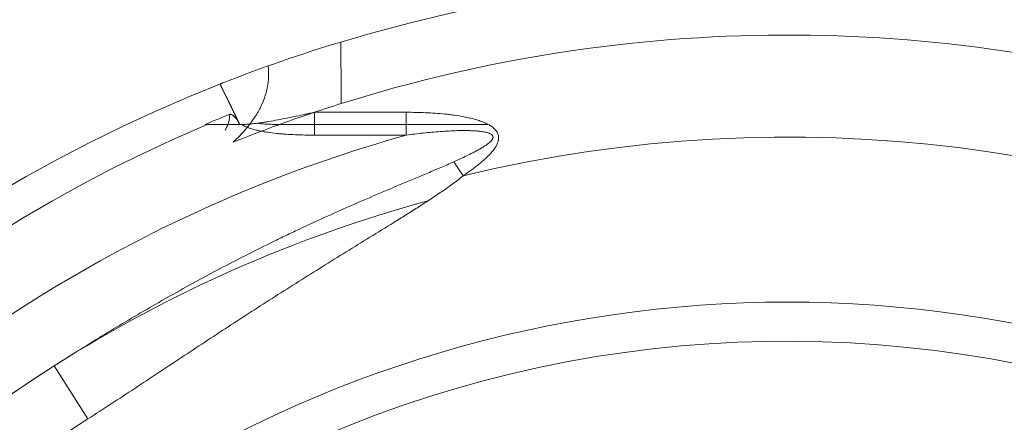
# Model space of a CAD drawing. Header units: millimetres. Extents: x 51337 to 61814, y -21781 to -12277.
# Tile 252 of 256: x 59190 to 59274, y -20621 to -20587. Entities that reach past the tile are written whole.
import ezdxf

# ---------------------------------------------------------------- set-up
doc = ezdxf.new("R2010")
doc.units = ezdxf.units.MM
doc.header["$LTSCALE"] = 0.3175
doc.layers.add('1轮廓实线层', color=7, linetype='Continuous', lineweight=18)

msp = doc.modelspace()

# ---------------------------------------------------------------- linework, layer by layer
at = {"layer": '1轮廓实线层'}
for p, q in [((59215.16923, -20594.53606), (59222.96929, -20594.53606)), ((59215.16924, -20594.53606), (59215.16924, -20596.4741)), ((59222.96929, -20594.53606), (59222.96929, -20596.4741)), ((59206.06285, -20595.5698), (59208.94771, -20595.5698)), ((59222.96929, -20595.5698), (59212.32593, -20595.5698)), ((59229.91747, -20595.5698), (59222.96929, -20595.5698)), ((59222.96929, -20596.4741), (59215.16924, -20596.4741)), ((59227.80495, -20599.92189), (59226.99255, -20598.74183)), ((59193.08538, -20616.06769), (59195.94379, -20620.56654))]:
    msp.add_line(p, q, dxfattribs=at)
for centre, radius, start, end in [((59255.29339, -20713.97664), 131, 90, 106.8097109), ((59255.29339, -20713.97664), 131, 72.9200227, 90), ((59255.29339, -20713.97664), 126, 72.9200227, 107.477523), ((59255.29339, -20713.97664), 131, 106.8097109, 111.4087324), ((59255.29339, -20713.97664), 131, 111.4089979, 195.2952895), ((59255.29339, -20713.97664), 126, 107.477523, 108.5689505), ((59255.29339, -20713.97664), 126, 108.5689505, 111.9024925), ((59255.29339, -20711.55409), 126, 112.9992146, 195.2952895), ((59255.29339, -20712.0386), 120, 105.6266319, 195.8396374), ((59255.29339, -20713.97664), 117.32051, 300.7584308, 103.5504853), ((59255.29339, -20713.97664), 116, 105.2363796, 122.4304845), ((59255.29339, -20713.97664), 103.32342, 56.6053122, 123.3946878), ((59255.29339, -20713.97664), 100, 39.174341, 129.1690367), ((59255.29339, -20713.97664), 116, 122.4304845, 196.1062633), ((59255.29339, -20713.97664), 116, 122.4304845, 195.8396374), ((59255.29339, -20713.97664), 110.66987, 122.4304845, 205.6561683)]:
    msp.add_arc(centre, radius, start, end, dxfattribs=at)
for points, knots in [([(59217.4516, -20593.79345), (59217.45009, -20593.606), (59217.44709, -20593.23325), (59217.44413, -20592.86473), (59217.44192, -20592.58995), (59217.44119, -20592.49863), (59217.44009, -20592.36206), (59217.43972, -20592.31657), (59217.43899, -20592.2259), (59217.43863, -20592.18084), (59217.43683, -20591.95691), (59217.43402, -20591.60732), (59217.43135, -20591.27478), (59217.42874, -20590.95092), (59217.42747, -20590.7933), (59217.42501, -20590.4873), (59217.42267, -20590.19632), (59217.42057, -20589.93461), (59217.41858, -20589.68768), (59217.41765, -20589.5716), (59217.41656, -20589.43619), (59217.41635, -20589.40955), (59217.41593, -20589.35748), (59217.41531, -20589.28125), (59217.41475, -20589.21058), (59217.41367, -20589.07654), (59217.41303, -20588.99691), (59217.4119, -20588.85713), (59217.41142, -20588.79699), (59217.41092, -20588.73448), (59217.41082, -20588.72261), (59217.41064, -20588.70017), (59217.41039, -20588.6686), (59217.41018, -20588.64322), (59217.40984, -20588.60067), (59217.4097, -20588.58321), (59217.40964, -20588.57519), (59217.40963, -20588.57427), (59217.40963, -20588.57397), (59217.40963, -20588.57399), (59217.40963, -20588.57408)], [0, 0, 0, 0, 0.06975315, 0.1395063, 0.1395063, 0.17438287, 0.17438287, 0.19182116, 0.19182116, 0.20925945, 0.20925945, 0.2790126, 0.34876575, 0.34876575, 0.4185189, 0.4185189, 0.48827205, 0.5580252, 0.5580252, 0.62777835, 0.62777835, 0.64521663, 0.64521663, 0.66265492, 0.6975315, 0.6975315, 0.76728465, 0.76728465, 0.8370378, 0.8370378, 0.85447608, 0.85447608, 0.87191437, 0.90679095, 0.90679095, 0.9765441, 0.9765441, 0.99398238, 0.99398238, 1, 1, 1, 1]), ([(59208.29187, -20597.07129), (59208.40243, -20596.96523), (59208.51332, -20596.85644), (59208.73006, -20596.63758), (59208.83677, -20596.5268), (59209.15125, -20596.1899), (59209.55556, -20595.7286), (59209.92139, -20595.23624), (59210.26259, -20594.724), (59210.42176, -20594.45609), (59210.84501, -20593.62994), (59211.05475, -20593.05234), (59211.29328, -20591.8431), (59211.32066, -20591.22803), (59211.25185, -20590.62112)], [0, 0, 0, 0, 0.06280584, 0.06280584, 0.1256168, 0.1256168, 0.25123873, 0.37686066, 0.37686066, 0.50248259, 0.50248259, 0.75372645, 0.75372645, 1, 1, 1, 1]), ([(59207.47454, -20592.01646), (59207.44931, -20592.02632), (59207.41343, -20592.04036), (59207.3651, -20592.05931), (59207.33961, -20592.06931), (59207.32239, -20592.07607), (59207.31513, -20592.07892), (59207.30833, -20592.08159), (59207.30224, -20592.08398), (59207.29713, -20592.08597), (59207.29228, -20592.08786), (59207.28755, -20592.0897), (59207.28293, -20592.0915), (59207.27484, -20592.09465), (59207.26432, -20592.09879), (59207.25268, -20592.10355), (59207.24199, -20592.10826), (59207.23232, -20592.11308), (59207.22376, -20592.1182), (59207.2164, -20592.12384), (59207.21034, -20592.13027), (59207.20572, -20592.13775), (59207.20265, -20592.14663), (59207.20127, -20592.15723), (59207.20175, -20592.16996), (59207.20425, -20592.18521), (59207.20893, -20592.20343), (59207.21599, -20592.22509), (59207.22562, -20592.25068), (59207.23803, -20592.28071), (59207.25342, -20592.31574), (59207.27203, -20592.35632), (59207.29407, -20592.40303), (59207.31261, -20592.44156), (59207.32551, -20592.46814), (59207.33135, -20592.48016), (59207.33736, -20592.4925), (59207.34354, -20592.50515), (59207.34989, -20592.51813), (59207.35641, -20592.53143), (59207.3631, -20592.54506), (59207.36996, -20592.55904), (59207.37701, -20592.57335), (59207.38423, -20592.58801), (59207.39163, -20592.60302), (59207.39921, -20592.61839), (59207.40698, -20592.63413), (59207.41494, -20592.65023), (59207.42308, -20592.6667), (59207.43142, -20592.68355), (59207.43994, -20592.70079), (59207.44866, -20592.71841), (59207.45758, -20592.73642), (59207.4667, -20592.75484), (59207.47601, -20592.77365), (59207.48553, -20592.79287), (59207.49525, -20592.81251), (59207.50518, -20592.83256), (59207.51532, -20592.85303), (59207.52566, -20592.87393), (59207.53622, -20592.89527), (59207.54699, -20592.91703), (59207.55797, -20592.93924), (59207.56917, -20592.96189), (59207.58059, -20592.985), (59207.59223, -20593.00855), (59207.60409, -20593.03257), (59207.61617, -20593.05705), (59207.62848, -20593.08199), (59207.64102, -20593.10741), (59207.65378, -20593.1333), (59207.66677, -20593.15967), (59207.67999, -20593.18653), (59207.69345, -20593.21387), (59207.70714, -20593.2417), (59207.72107, -20593.27003), (59207.73523, -20593.29885), (59207.74963, -20593.32818), (59207.76427, -20593.35801), (59207.77915, -20593.38835), (59207.79427, -20593.41921), (59207.80964, -20593.45058), (59207.82524, -20593.48246), (59207.8411, -20593.51487), (59207.8572, -20593.5478), (59207.87355, -20593.58126), (59207.89014, -20593.61524), (59207.90699, -20593.64976), (59207.92408, -20593.68481), (59207.94143, -20593.7204), (59207.95902, -20593.75652), (59207.97687, -20593.79318), (59207.99497, -20593.83039), (59208.01332, -20593.86813), (59208.03193, -20593.90643), (59208.05079, -20593.94526), (59208.0699, -20593.98465), (59208.08927, -20594.02458), (59208.10889, -20594.06505), (59208.12877, -20594.10608), (59208.1489, -20594.14765), (59208.16929, -20594.18978), (59208.18993, -20594.23245), (59208.21083, -20594.27567), (59208.23198, -20594.31944), (59208.25338, -20594.36376), (59208.27504, -20594.40862), (59208.29695, -20594.45404), (59208.31911, -20594.49999), (59208.34152, -20594.54649), (59208.36419, -20594.59353), (59208.3871, -20594.64111), (59208.41026, -20594.68922), (59208.43368, -20594.73787), (59208.45733, -20594.78706), (59208.48124, -20594.83677), (59208.50538, -20594.88701), (59208.52977, -20594.93777), (59208.55441, -20594.98906), (59208.57928, -20595.04086), (59208.60439, -20595.09317), (59208.62973, -20595.14598), (59208.65531, -20595.1993), (59208.68112, -20595.25312), (59208.70716, -20595.30743), (59208.73343, -20595.36222), (59208.75992, -20595.4175), (59208.78664, -20595.47325), (59208.81357, -20595.52946), (59208.83164, -20595.56718), (59208.8407, -20595.58609)], [0, 0, 0, 0, 0.01180287, 0.01678579, 0.02262345, 0.02373416, 0.02484485, 0.02602126, 0.02692162, 0.02776923, 0.02866465, 0.02962193, 0.03065257, 0.03176581, 0.03562981, 0.04041318, 0.04618233, 0.05297481, 0.06081348, 0.06971313, 0.07968385, 0.09073277, 0.10286513, 0.11608487, 0.13039504, 0.14579805, 0.16229579, 0.17988984, 0.19858147, 0.21837174, 0.23926156, 0.26125166, 0.2843427, 0.30853523, 0.31357963, 0.3186694, 0.32380455, 0.32898509, 0.334211, 0.33948231, 0.344799, 0.35016109, 0.35556858, 0.36102146, 0.36651975, 0.37206345, 0.37765255, 0.38328707, 0.388967, 0.39469234, 0.40046311, 0.40627929, 0.4121409, 0.41804793, 0.42400039, 0.42999828, 0.43604161, 0.44213036, 0.44826456, 0.45444419, 0.46066926, 0.46693977, 0.47325572, 0.47961712, 0.48602397, 0.49247627, 0.49897401, 0.50551721, 0.51210585, 0.51873996, 0.52541951, 0.53214453, 0.538915, 0.54573093, 0.55259233, 0.55949918, 0.5664515, 0.57344928, 0.58049252, 0.58758123, 0.59471541, 0.60189506, 0.60912018, 0.61639076, 0.62370682, 0.63106835, 0.63847535, 0.64592782, 0.65342577, 0.66096919, 0.66855808, 0.67619246, 0.68387231, 0.69159763, 0.69936843, 0.70718472, 0.71504648, 0.72295372, 0.73090643, 0.73890463, 0.74694831, 0.75503747, 0.76317211, 0.77135224, 0.77957784, 0.78784893, 0.7961655, 0.80452755, 0.81293508, 0.8213881, 0.8298866, 0.83843058, 0.84702005, 0.855655, 0.86433543, 0.87306135, 0.88183275, 0.89064964, 0.89951201, 0.90841986, 0.9173732, 0.92637202, 0.93541633, 0.94450612, 0.95364139, 0.96282214, 0.97204838, 0.98132011, 0.99063731, 1, 1, 1, 1]), ([(59207.60654, -20596.05971), (59207.66195, -20595.95237), (59207.71355, -20595.84341), (59207.7719, -20595.70468), (59207.78326, -20595.6768), (59207.80531, -20595.62077), (59207.81598, -20595.59265), (59207.84674, -20595.50833), (59207.86563, -20595.45203), (59207.8997, -20595.3392), (59207.91487, -20595.28269), (59207.94084, -20595.16939), (59207.95163, -20595.11261), (59207.96376, -20595.02718), (59207.96712, -20594.99866), (59207.9723, -20594.94151), (59207.97411, -20594.91305), (59207.97691, -20594.82827), (59207.97532, -20594.77246), (59207.96942, -20594.71749)], [0, 0, 0, 0, 0.25, 0.25, 0.3125, 0.3125, 0.375, 0.375, 0.5, 0.5, 0.625, 0.625, 0.75, 0.75, 0.8125, 0.8125, 0.875, 0.875, 1, 1, 1, 1]), ([(59208.8407, -20595.58609), (59208.79775, -20595.48521), (59208.74907, -20595.38873), (59208.66645, -20595.25107), (59208.6373, -20595.20637), (59208.57546, -20595.11948), (59208.54278, -20595.0773), (59208.4907, -20595.01613), (59208.47283, -20594.99609), (59208.43596, -20594.95677), (59208.41695, -20594.93749), (59208.37801, -20594.90013), (59208.35804, -20594.88201), (59208.31696, -20594.84701), (59208.29585, -20594.83013), (59208.25215, -20594.79791), (59208.22956, -20594.78254), (59208.19445, -20594.76133), (59208.18253, -20594.75457), (59208.15812, -20594.7418), (59208.14567, -20594.73583), (59208.12028, -20594.72506), (59208.10731, -20594.72024), (59208.08727, -20594.71429), (59208.08049, -20594.71252), (59208.06667, -20594.70952), (59208.05965, -20594.7083), (59208.04561, -20594.70659), (59208.03856, -20594.70608), (59208.02437, -20594.70591), (59208.01718, -20594.70626), (59207.99599, -20594.70873), (59207.98244, -20594.71224), (59207.96942, -20594.71749)], [0, 0, 0, 0, 0.25, 0.25, 0.375, 0.375, 0.5, 0.5, 0.5625, 0.5625, 0.625, 0.625, 0.6875, 0.6875, 0.75, 0.75, 0.8125, 0.8125, 0.84375, 0.84375, 0.875, 0.875, 0.90625, 0.90625, 0.921875, 0.921875, 0.9375, 0.9375, 0.953125, 0.953125, 0.96875, 0.96875, 1, 1, 1, 1]), ([(59208.94771, -20595.5698), (59209.07972, -20595.5698), (59209.34304, -20595.56225), (59209.60534, -20595.5433), (59209.86726, -20595.52007), (59209.99802, -20595.50631), (59210.25926, -20595.47556), (59210.38973, -20595.45856), (59210.65045, -20595.42207), (59210.78073, -20595.40258), (59211.04086, -20595.36172), (59211.17075, -20595.34034), (59211.55996, -20595.27397), (59211.81886, -20595.22679), (59212.33593, -20595.12878), (59212.5941, -20595.07792), (59213.10999, -20594.97384), (59213.36769, -20594.92061), (59213.88281, -20594.81266), (59214.14022, -20594.75792), (59214.52621, -20594.67515), (59214.65485, -20594.64744), (59214.91209, -20594.59186), (59215.04076, -20594.56396), (59215.16924, -20594.53606)], [0, 0, 0, 0, 0.0625, 0.125, 0.125, 0.1875, 0.1875, 0.25, 0.25, 0.3125, 0.3125, 0.375, 0.375, 0.5, 0.5, 0.625, 0.625, 0.75, 0.75, 0.875, 0.875, 0.9375, 0.9375, 1, 1, 1, 1]), ([(59222.96929, -20594.53606), (59223.24226, -20594.53606), (59223.51508, -20594.53873), (59224.06036, -20594.54996), (59224.33283, -20594.55852), (59224.87737, -20594.58228), (59225.14945, -20594.59749), (59225.69314, -20594.6356), (59225.96476, -20594.65851), (59226.37178, -20594.69983), (59226.50738, -20594.71477), (59226.77843, -20594.74726), (59226.91393, -20594.76481), (59227.3198, -20594.82186), (59227.5893, -20594.86562), (59227.99137, -20594.94282), (59228.12503, -20594.97049), (59228.32486, -20595.01551), (59228.39136, -20595.0311), (59228.52412, -20595.06358), (59228.5904, -20595.08048), (59228.78834, -20595.13322), (59228.91925, -20595.17112), (59229.1784, -20595.25387), (59229.30665, -20595.29871), (59229.55959, -20595.39762), (59229.6843, -20595.45165), (59229.86755, -20595.54266), (59229.92798, -20595.57468), (59230.01742, -20595.62586), (59230.04708, -20595.64348), (59230.10569, -20595.67977), (59230.13461, -20595.69842), (59230.22006, -20595.75604), (59230.2753, -20595.79667), (59230.38141, -20595.88355), (59230.43232, -20595.92984), (59230.52818, -20596.02972), (59230.57225, -20596.08243), (59230.63122, -20596.1666), (59230.64968, -20596.19552), (59230.67535, -20596.24034), (59230.68358, -20596.25552), (59230.6993, -20596.28639), (59230.70681, -20596.30208), (59230.74203, -20596.38098), (59230.76855, -20596.46245), (59230.78364, -20596.54731), (59230.78875, -20596.58152), (59230.79084, -20596.59882), (59230.79568, -20596.65055), (59230.79832, -20596.71938), (59230.79397, -20596.78789), (59230.78828, -20596.83917), (59230.78598, -20596.85625), (59230.7806, -20596.89037), (59230.77752, -20596.90745), (59230.76032, -20596.99233), (59230.74104, -20597.05816), (59230.69422, -20597.18668), (59230.66667, -20597.24938), (59230.62047, -20597.34158), (59230.60422, -20597.37208), (59230.57046, -20597.43215), (59230.55298, -20597.46169), (59230.49898, -20597.54904), (59230.4609, -20597.60558), (59230.38154, -20597.71605), (59230.34026, -20597.76997), (59230.21252, -20597.92857), (59230.12226, -20598.03014), (59229.98162, -20598.1782), (59229.93385, -20598.22683), (59229.83679, -20598.32285), (59229.78746, -20598.37028), (59229.63802, -20598.5105), (59229.53635, -20598.60137), (59229.32996, -20598.77923), (59229.22524, -20598.86621), (59229.01343, -20599.03716), (59228.90634, -20599.12113), (59228.69028, -20599.28665), (59228.5813, -20599.36821), (59228.25208, -20599.60996), (59228.02956, -20599.76725), (59227.80495, -20599.92189)], [0, 0, 0, 0, 0.0625, 0.0625, 0.125, 0.125, 0.1875, 0.1875, 0.25, 0.25, 0.28125, 0.28125, 0.3125, 0.3125, 0.375, 0.375, 0.40625, 0.40625, 0.421875, 0.421875, 0.4375, 0.4375, 0.46875, 0.46875, 0.5, 0.5, 0.53125, 0.53125, 0.546875, 0.546875, 0.5546875, 0.5546875, 0.5625, 0.5625, 0.578125, 0.578125, 0.59375, 0.59375, 0.609375, 0.609375, 0.6171875, 0.6171875, 0.62109375, 0.62109375, 0.625, 0.625, 0.640625, 0.64453125, 0.64453125, 0.6484375, 0.6484375, 0.65625, 0.6640625, 0.6640625, 0.66796875, 0.66796875, 0.671875, 0.671875, 0.6875, 0.6875, 0.703125, 0.703125, 0.7109375, 0.7109375, 0.71875, 0.71875, 0.734375, 0.734375, 0.75, 0.75, 0.78125, 0.78125, 0.796875, 0.796875, 0.8125, 0.8125, 0.84375, 0.84375, 0.875, 0.875, 0.90625, 0.90625, 0.9375, 0.9375, 1, 1, 1, 1]), ([(59215.16924, -20596.4741), (59214.90355, -20596.4741), (59214.63799, -20596.47196), (59214.10716, -20596.46242), (59213.84189, -20596.45503), (59213.31172, -20596.43371), (59213.04682, -20596.4198), (59212.64982, -20596.39268), (59212.51755, -20596.38259), (59212.25313, -20596.36003), (59212.12093, -20596.34755), (59211.72498, -20596.30602), (59211.4624, -20596.27298), (59211.07136, -20596.21261), (59210.94148, -20596.19067), (59210.68285, -20596.14248), (59210.5541, -20596.11624), (59210.29795, -20596.05854), (59210.17055, -20596.02709), (59209.91744, -20595.95772), (59209.79172, -20595.91981), (59209.60477, -20595.85673), (59209.54266, -20595.83463), (59209.41985, -20595.78832), (59209.35906, -20595.7641), (59209.1788, -20595.68774), (59209.0614, -20595.632), (59208.94771, -20595.5698)], [0, 0, 0, 0, 0.125, 0.125, 0.25, 0.25, 0.375, 0.375, 0.4375, 0.4375, 0.5, 0.5, 0.625, 0.625, 0.6875, 0.6875, 0.75, 0.75, 0.8125, 0.8125, 0.875, 0.875, 0.90625, 0.90625, 0.9375, 0.9375, 1, 1, 1, 1]), ([(59210.32661, -20595.46656), (59210.54373, -20595.49524), (59210.7621, -20595.51567), (59211.42749, -20595.56215), (59211.8772, -20595.57214), (59212.32593, -20595.56979)], [0, 0, 0, 0, 0.32934013, 0.32934013, 1, 1, 1, 1]), ([(59226.99255, -20598.74183), (59227.21084, -20598.64266), (59227.42864, -20598.54247), (59227.86268, -20598.33884), (59228.07893, -20598.23543), (59228.40136, -20598.0763), (59228.50851, -20598.02258), (59228.72194, -20597.91335), (59228.82821, -20597.85783), (59229.03956, -20597.74432), (59229.14471, -20597.68629), (59229.35284, -20597.56686), (59229.45581, -20597.5055), (59229.60765, -20597.40954), (59229.65783, -20597.3769), (59229.75702, -20597.30985), (59229.80603, -20597.27546), (59229.90243, -20597.20424), (59229.94983, -20597.16743), (59230.0191, -20597.10945), (59230.04191, -20597.08963), (59230.08657, -20597.04893), (59230.10835, -20597.02811), (59230.1505, -20596.98526), (59230.17087, -20596.96323), (59230.20967, -20596.91751), (59230.22811, -20596.89382), (59230.25363, -20596.85647), (59230.26178, -20596.8437), (59230.27715, -20596.81739), (59230.28437, -20596.80383), (59230.29735, -20596.77626), (59230.30314, -20596.76219), (59230.31052, -20596.74057), (59230.31276, -20596.73328), (59230.31674, -20596.71849), (59230.31848, -20596.71098), (59230.32279, -20596.68842), (59230.32448, -20596.67325), (59230.32492, -20596.65026), (59230.32471, -20596.64253), (59230.32356, -20596.6273), (59230.32073, -20596.60468), (59230.31461, -20596.58271), (59230.30349, -20596.55401), (59230.29662, -20596.54037), (59230.2847, -20596.52091), (59230.28046, -20596.51458), (59230.27146, -20596.50222), (59230.2667, -20596.49617), (59230.25188, -20596.47862), (59230.24127, -20596.46766), (59230.2189, -20596.44693), (59230.20711, -20596.43713), (59230.18275, -20596.41861), (59230.17022, -20596.40991), (59230.13181, -20596.38515), (59230.10509, -20596.37041), (59230.05026, -20596.3434), (59230.02239, -20596.33126), (59229.93784, -20596.29771), (59229.88023, -20596.2791), (59229.7927, -20596.25452), (59229.76334, -20596.2469), (59229.7043, -20596.2326), (59229.67462, -20596.22591), (59229.58557, -20596.20712), (59229.52604, -20596.19621), (59229.34712, -20596.16697), (59229.2274, -20596.15207), (59228.9874, -20596.12784), (59228.86713, -20596.11859), (59228.6262, -20596.10408), (59228.50554, -20596.09885), (59228.26392, -20596.09145), (59228.143, -20596.0893), (59227.78045, -20596.08654), (59227.53883, -20596.08958), (59227.05573, -20596.10256), (59226.81417, -20596.11254), (59226.33158, -20596.13792), (59226.09055, -20596.15333), (59225.36813, -20596.20628), (59224.88741, -20596.25048), (59223.92735, -20596.35251), (59223.44802, -20596.41041), (59222.96929, -20596.4741)], [0, 0, 0, 0, 0.0625, 0.0625, 0.125, 0.125, 0.15625, 0.15625, 0.1875, 0.1875, 0.21875, 0.21875, 0.25, 0.25, 0.265625, 0.265625, 0.28125, 0.28125, 0.296875, 0.296875, 0.3046875, 0.3046875, 0.3125, 0.3125, 0.3203125, 0.3203125, 0.328125, 0.328125, 0.33203125, 0.33203125, 0.3359375, 0.3359375, 0.33984375, 0.33984375, 0.34179688, 0.34179688, 0.34375, 0.34375, 0.34765625, 0.34765625, 0.34960938, 0.34960938, 0.3515625, 0.35546875, 0.35546875, 0.359375, 0.359375, 0.36132813, 0.36132813, 0.36328125, 0.36328125, 0.3671875, 0.3671875, 0.37109375, 0.37109375, 0.375, 0.375, 0.3828125, 0.3828125, 0.390625, 0.390625, 0.40625, 0.40625, 0.4140625, 0.4140625, 0.421875, 0.421875, 0.4375, 0.4375, 0.46875, 0.46875, 0.5, 0.5, 0.53125, 0.53125, 0.5625, 0.5625, 0.625, 0.625, 0.6875, 0.6875, 0.75, 0.75, 0.875, 0.875, 1, 1, 1, 1]), ([(59193.08538, -20616.06769), (59193.75421, -20615.64273), (59194.42428, -20615.22007), (59195.76786, -20614.38088), (59196.44138, -20613.96434), (59197.79264, -20613.1385), (59198.47037, -20612.7292), (59199.83063, -20611.91867), (59200.51316, -20611.51744), (59202.56861, -20610.3268), (59203.94944, -20609.5505), (59206.73455, -20608.03594), (59208.13884, -20607.29768), (59210.26373, -20606.21969), (59210.97509, -20605.86525), (59212.04676, -20605.34087), (59212.4048, -20605.16727), (59213.12204, -20604.82266), (59213.48128, -20604.65162), (59214.56085, -20604.14226), (59215.28303, -20603.80769), (59216.73209, -20603.14802), (59217.45898, -20602.82292), (59218.91706, -20602.18116), (59219.64826, -20601.86453), (59221.1142, -20601.23784), (59221.84896, -20600.92786), (59222.95257, -20600.46502), (59223.32068, -20600.31108), (59224.057, -20600.003), (59224.42522, -20599.84887), (59225.16112, -20599.53892), (59225.52883, -20599.38315), (59226.07912, -20599.14619), (59226.26234, -20599.06664), (59226.62807, -20598.90579), (59226.81059, -20598.8245), (59226.99255, -20598.74183)], [0, 0, 0, 0, 0.0625, 0.0625, 0.125, 0.125, 0.1875, 0.1875, 0.25, 0.25, 0.375, 0.375, 0.5, 0.5, 0.5625, 0.5625, 0.59375, 0.59375, 0.625, 0.625, 0.6875, 0.6875, 0.75, 0.75, 0.8125, 0.8125, 0.875, 0.875, 0.90625, 0.90625, 0.9375, 0.9375, 0.96875, 0.96875, 0.984375, 0.984375, 1, 1, 1, 1]), ([(59227.80495, -20599.92189), (59227.65056, -20600.0477), (59227.49429, -20600.17055), (59227.179, -20600.41195), (59227.01998, -20600.53049), (59226.69986, -20600.7643), (59226.53876, -20600.87957), (59226.21496, -20601.10759), (59226.05226, -20601.22033), (59225.56226, -20601.55559), (59225.23311, -20601.77516), (59224.57167, -20602.20937), (59224.23938, -20602.42398), (59223.5728, -20602.85002), (59223.2385, -20603.06145), (59222.56867, -20603.4823), (59222.23312, -20603.69173), (59221.22543, -20604.31826), (59220.55224, -20604.73368), (59219.20574, -20605.56416), (59218.53239, -20605.97918), (59217.18694, -20606.81102), (59216.51484, -20607.22784), (59215.17263, -20608.06452), (59214.50252, -20608.48437), (59213.16468, -20609.32769), (59212.49695, -20609.75116), (59211.16395, -20610.60187), (59209.83341, -20611.45635), (59207.84453, -20612.74882), (59206.52249, -20613.61662), (59205.20184, -20614.48669), (59204.5422, -20614.92285), (59203.2235, -20615.79628), (59202.56444, -20616.23355), (59201.24582, -20617.10761), (59200.58627, -20617.54441), (59199.26527, -20618.41546), (59198.60382, -20618.84972), (59197.2772, -20619.71297), (59196.61203, -20620.14197), (59195.94379, -20620.56654)], [0, 0, 0, 0, 0.015625, 0.015625, 0.03125, 0.03125, 0.046875, 0.046875, 0.0625, 0.0625, 0.09375, 0.09375, 0.125, 0.125, 0.15625, 0.15625, 0.1875, 0.1875, 0.25, 0.25, 0.3125, 0.3125, 0.375, 0.375, 0.4375, 0.4375, 0.5, 0.5, 0.5625, 0.625, 0.6875, 0.6875, 0.75, 0.75, 0.8125, 0.8125, 0.875, 0.875, 0.9375, 0.9375, 1, 1, 1, 1])]:
    msp.add_open_spline(points, degree=3, knots=knots, dxfattribs=at)
for points in [[(59207.96942, -20594.71749), (59207.27839, -20594.9961), (59206.5905, -20595.28053), (59205.90575, -20595.57075)], [(59205.90575, -20595.57075), (59205.95811, -20595.57012), (59206.01048, -20595.5698), (59206.06285, -20595.5698)]]:
    msp.add_open_spline(points, degree=3, dxfattribs=at)

doc.saveas('drawing.dxf')
